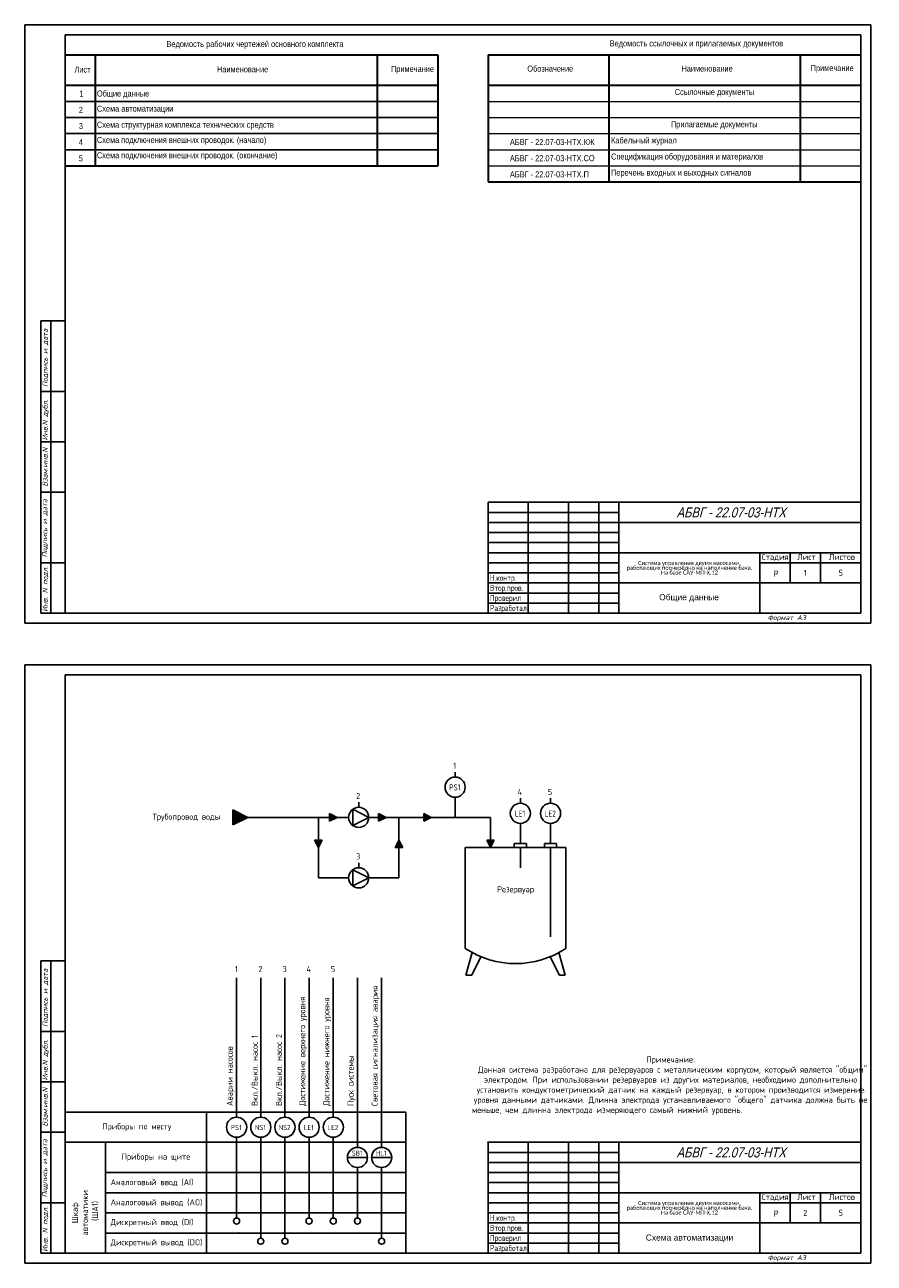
# Model space of a CAD drawing. Header units: millimetres. Extents: x 1700 to 2122, y 1030 to 2962.
# Tile 3 of 4: x 1700 to 2122, y 2020 to 2634. Entities that reach past the tile are written whole.
import ezdxf
from ezdxf.enums import TextEntityAlignment as Align

# ---------------------------------------------------------------- set-up
doc = ezdxf.new("R2010")
doc.units = ezdxf.units.MM
for name, color, linetype in [('_FORMAT OSNOVNAJA', 1, 'Continuous'), ('_KIP_NOVOE', 3, 'Continuous'), ('_TABLITSA OSNOVNAJA', 3, 'Continuous'), ('_TABLITSA TONKAJA', 2, 'Continuous'), ('Текст', 7, 'Continuous'), ('Форматка', 4, 'Continuous')]:
    doc.layers.add(name, color=color, linetype=linetype)
doc.layers.add('_Таблицы', color=7, linetype='Continuous', lineweight=15)
doc.layers.add('Слой1', color=10, linetype='Continuous', lineweight=200, plot=False)
doc.styles.add('35', font='romans.shx', dxfattribs={"width": 0.7, "oblique": 15, "height": 3.5})
doc.styles.add('Arial', font='arial.ttf')
doc.styles.add('Romans8', font='romans8.shx', dxfattribs={"width": 0.8, "height": 3})

msp = doc.modelspace()

# ---------------------------------------------------------------- hatches: boundary and pattern name
at = {"ltscale": 10}
h = msp.add_hatch(color=256, dxfattribs=at)
h.dxf.hatch_style = 1
h.paths.add_polyline_path([(1810.79, 2240.79), (1803.29, 2244.54), (1803.29, 2237.04)])
h = msp.add_hatch(color=256, dxfattribs=at)
h.dxf.hatch_style = 1
h.paths.add_polyline_path([(1855.05, 2240.79), (1851.3, 2242.66), (1851.3, 2238.91)])
h = msp.add_hatch(color=256, dxfattribs=at)
h.dxf.hatch_style = 1
h.paths.add_polyline_path([(1879.37, 2240.79), (1875.62, 2242.66), (1875.62, 2238.91)])
h = msp.add_hatch(color=256, dxfattribs=at)
h.dxf.hatch_style = 1
h.paths.add_polyline_path([(1901.83, 2240.79), (1898.08, 2242.66), (1898.08, 2238.91)])
h = msp.add_hatch(color=256, dxfattribs=at)
h.dxf.hatch_style = 1
h.paths.add_polyline_path([(1845.79, 2225.79), (1847.66, 2229.54), (1843.91, 2229.54)])
h = msp.add_hatch(color=256, dxfattribs=at)
h.dxf.hatch_style = 1
h.paths.add_polyline_path([(1885.79, 2229.54), (1883.91, 2225.79), (1887.66, 2225.79)])
h = msp.add_hatch(color=256, dxfattribs=at)
h.dxf.hatch_style = 1
h.paths.add_polyline_path([(1931.24, 2225.79), (1933.11, 2229.54), (1929.36, 2229.54)])

# ---------------------------------------------------------------- linework, layer by layer
at = {"color": 7, "linetype": 'Continuous', "lineweight": 30}
for p, q in [((1720, 2619.14), (1905, 2619.14)), ((1735, 2619.14), (1735, 2564.14)), ((1875, 2619.14), (1875, 2564.14)), ((1905, 2619.14), (1905, 2564.14)), ((1720, 2604.14), (1905, 2604.14)), ((1720, 2564.14), (1905, 2564.14))]:
    msp.add_line(p, q, dxfattribs=at)
at = {"color": 7, "linetype": 'Continuous', "lineweight": -3}
for p, q in [((1720, 2596.14), (1905, 2596.14)), ((1720, 2588.14), (1905, 2588.14)), ((1720, 2580.14), (1905, 2580.14)), ((1720, 2572.14), (1905, 2572.14))]:
    msp.add_line(p, q, dxfattribs=at)
at = {"color": 7, "ltscale": 10}
for p, q in [((1913.65, 2260.79), (1913.65, 2263.29)), ((1946.04, 2247.79), (1946.04, 2250.29)), ((1961.04, 2247.79), (1961.04, 2250.29)), ((1803.29, 2244.54), (1803.29, 2237.04)), ((1803.29, 2244.54), (1810.79, 2240.79)), ((1862.85, 2236.74), (1862.85, 2244.83)), ((1870.79, 2240.79), (1862.85, 2244.83)), ((1865.79, 2245.79), (1865.79, 2248.29)), ((1810.79, 2240.79), (1803.29, 2237.04)), ((1851.3, 2242.66), (1851.3, 2238.91)), ((1851.3, 2242.66), (1855.05, 2240.79)), ((1855.05, 2240.79), (1851.3, 2238.91)), ((1870.79, 2240.79), (1862.85, 2236.74)), ((1875.62, 2242.66), (1875.62, 2238.91)), ((1875.62, 2242.66), (1879.37, 2240.79)), ((1879.37, 2240.79), (1875.62, 2238.91)), ((1898.08, 2242.66), (1898.08, 2238.91)), ((1898.08, 2242.66), (1901.83, 2240.79)), ((1901.83, 2240.79), (1898.08, 2238.91)), ((1847.66, 2229.54), (1843.91, 2229.54)), ((1845.79, 2225.79), (1843.91, 2229.54)), ((1847.66, 2229.54), (1845.79, 2225.79)), ((1883.91, 2225.79), (1885.79, 2229.54)), ((1883.91, 2225.79), (1887.66, 2225.79)), ((1885.79, 2229.54), (1887.66, 2225.79)), ((1933.11, 2229.54), (1929.36, 2229.54)), ((1931.24, 2225.79), (1929.36, 2229.54)), ((1933.11, 2229.54), (1931.24, 2225.79)), ((1862.85, 2206.74), (1862.85, 2214.83)), ((1870.79, 2210.79), (1862.85, 2214.83)), ((1865.79, 2215.79), (1865.79, 2218.29)), ((1870.79, 2210.79), (1862.85, 2206.74)), ((1805.17, 2092.03), (1805.17, 2161.14)), ((1817.17, 2092.03), (1817.17, 2161.14)), ((1829.17, 2092.03), (1829.17, 2161.14)), ((1841.17, 2092.03), (1841.17, 2161.14)), ((1853.17, 2092.03), (1853.17, 2161.14)), ((1865.17, 2077.03), (1865.17, 2161.14)), ((1877.17, 2077.03), (1877.17, 2161.14)), ((1889.11, 2094.53), (1720.03, 2094.53)), ((1790.17, 2094.53), (1790.17, 2024.53)), ((1790.17, 2094.53), (1790.17, 2079.53)), ((1889.11, 2094.53), (1889.11, 2024.53)), ((1889.11, 2079.53), (1720.03, 2079.53)), ((1806.31, 2079.53), (1720.03, 2079.53)), ((1740.03, 2024.53), (1740.03, 2079.53)), ((1790.17, 2079.53), (1790.17, 2064.53)), ((1805.17, 2082.03), (1805.17, 2041.96)), ((1817.17, 2082.03), (1817.17, 2031.96)), ((1829.17, 2082.03), (1829.17, 2031.96)), ((1841.17, 2082.03), (1841.17, 2041.96)), ((1853.17, 2082.03), (1853.17, 2041.96)), ((1865.17, 2067.03), (1865.17, 2041.96)), ((1877.17, 2067.03), (1877.17, 2031.96)), ((1806.31, 2064.53), (1740.03, 2064.53)), ((1790.17, 2064.53), (1790.17, 2054.53)), ((1806.31, 2064.53), (1889.11, 2064.53)), ((1790.17, 2054.53), (1740.03, 2054.53)), ((1790.17, 2054.53), (1889.11, 2054.53)), ((1790.17, 2054.53), (1790.17, 2044.53)), ((1790.17, 2044.53), (1740.03, 2044.53)), ((1790.17, 2044.53), (1889.11, 2044.53)), ((1790.17, 2044.53), (1790.17, 2034.53)), ((1790.17, 2034.53), (1740.03, 2034.53)), ((1790.17, 2034.53), (1889.11, 2034.53)), ((1790.17, 2034.53), (1790.17, 2024.53))]:
    msp.add_line(p, q, dxfattribs=at)
for p, q in [((1913.65, 2240.79), (1913.65, 2250.79)), ((1860.79, 2240.79), (1810.79, 2240.79)), ((1810.79, 2240.79), (1860.79, 2240.79)), ((1860.79, 2240.79), (1845.79, 2240.79)), ((1845.79, 2240.79), (1845.79, 2210.79)), ((1913.65, 2240.79), (1870.79, 2240.79)), ((1885.79, 2210.79), (1885.79, 2240.79)), ((1913.65, 2240.79), (1931.24, 2240.79)), ((1931.24, 2240.79), (1931.24, 2225.79)), ((1946.04, 2227.79), (1946.04, 2237.79)), ((1961.04, 2227.79), (1961.04, 2237.79)), ((1918.65, 2225.79), (1968.65, 2225.79)), ((1918.65, 2225.79), (1918.65, 2175.79)), ((1949.04, 2227.79), (1943.04, 2227.79)), ((1943.04, 2227.79), (1943.04, 2225.79)), ((1946.04, 2225.79), (1946.04, 2215.79)), ((1949.04, 2225.79), (1949.04, 2227.79)), ((1955.26, 2225.79), (1961.26, 2225.79)), ((1964.04, 2227.79), (1958.04, 2227.79)), ((1958.04, 2227.79), (1958.04, 2225.79)), ((1961.04, 2225.79), (1961.04, 2181.5)), ((1964.04, 2225.79), (1964.04, 2227.79)), ((1968.65, 2225.79), (1968.65, 2175.79)), ((1845.79, 2210.79), (1860.79, 2210.79)), ((1870.79, 2210.79), (1885.79, 2210.79)), ((1922.18, 2173.66), (1919.05, 2162.5)), ((1921.9, 2162.5), (1926.49, 2171.61)), ((1965.41, 2162.5), (1960.82, 2171.61)), ((1965.13, 2173.66), (1968.26, 2162.5)), ((1805.17, 2151.14), (1805.17, 2161.14)), ((1841.17, 2151.14), (1841.17, 2161.14)), ((1919.05, 2162.5), (1921.9, 2162.5)), ((1968.26, 2162.5), (1965.41, 2162.5)), ((1860.17, 2072.03), (1870.17, 2072.03)), ((1872.17, 2072.03), (1882.17, 2072.03))]:
    msp.add_line(p, q)
for centre, radius in [((1913.65, 2255.79), 5), ((1865.79, 2240.79), 5), ((1946.04, 2242.79), 5), ((1961.04, 2242.79), 5), ((1865.79, 2210.79), 5), ((1805.17, 2087.03), 5), ((1817.17, 2087.03), 5), ((1829.17, 2087.03), 5), ((1841.17, 2087.03), 5), ((1853.17, 2087.03), 5), ((1865.17, 2072.03), 5), ((1877.17, 2072.03), 5), ((1805.17, 2040.46), 1.5), ((1841.17, 2040.46), 1.5), ((1853.17, 2040.46), 1.5), ((1865.17, 2040.46), 1.5), ((1817.17, 2030.46), 1.5), ((1829.17, 2030.46), 1.5), ((1877.17, 2030.46), 1.5)]:
    msp.add_circle(centre, radius, dxfattribs=at)
msp.add_arc((1943.65, 2213.27), 45.05, 236.29667, 303.70333)
msp.add_point((1930, 2079.53))
at = {"color": 7}
for p in [(1806.31, 2044.53), (1806.31, 2034.53)]:
    msp.add_point(p, dxfattribs=at)
at = {"layer": '_FORMAT OSNOVNAJA', "color": 7}
for p, q in [((1930, 2397.14), (1930, 2342.14)), ((2115, 2397.14), (1930, 2397.14)), ((1930, 2079.53), (1930, 2024.53)), ((2115, 2079.53), (1930, 2079.53))]:
    msp.add_line(p, q, dxfattribs=at)
at = {"layer": '_TABLITSA OSNOVNAJA', "color": 7}
for p, q in [((1950, 2397.14), (1950, 2342.14)), ((1970, 2342.14), (1970, 2397.14)), ((1985, 2397.14), (1985, 2342.14)), ((1995, 2342.14), (1995, 2397.14)), ((2115, 2387.14), (1995, 2387.14)), ((1995, 2372.14), (2115, 2372.14)), ((2065, 2372.14), (2065, 2342.14)), ((2065, 2367.14), (2115, 2367.14)), ((2080, 2357.14), (2080, 2372.14)), ((2095, 2372.14), (2095, 2357.14)), ((2115, 2357.14), (1995, 2357.14)), ((1950, 2079.53), (1950, 2024.53)), ((1970, 2024.53), (1970, 2079.53)), ((1985, 2079.53), (1985, 2024.53)), ((1995, 2024.53), (1995, 2079.53)), ((2115, 2069.53), (1995, 2069.53)), ((1995, 2054.53), (2115, 2054.53)), ((2065, 2054.53), (2065, 2024.53)), ((2080, 2039.53), (2080, 2054.53)), ((2095, 2054.53), (2095, 2039.53)), ((2065, 2049.53), (2115, 2049.53)), ((2115, 2039.53), (1995, 2039.53))]:
    msp.add_line(p, q, dxfattribs=at)
at = {"layer": '_TABLITSA TONKAJA', "color": 7}
for p, q in [((1930, 2392.14), (1995, 2392.14)), ((1930, 2387.14), (1995, 2387.14)), ((1995, 2382.14), (1930, 2382.14)), ((1995, 2382.14), (1930, 2382.14)), ((1930, 2377.14), (1995, 2377.14)), ((1930, 2377.14), (1995, 2377.14)), ((1930, 2372.14), (1995, 2372.14)), ((1930, 2372.14), (1995, 2372.14)), ((1995, 2367.14), (1930, 2367.14)), ((1995, 2367.14), (1930, 2367.14)), ((1930, 2362.14), (1995, 2362.14)), ((1930, 2362.14), (1995, 2362.14)), ((1995, 2357.14), (1930, 2357.14)), ((1995, 2357.14), (1930, 2357.14)), ((1995, 2352.14), (1930, 2352.14)), ((1995, 2352.14), (1930, 2352.14)), ((1930, 2347.14), (1995, 2347.14)), ((1930, 2347.14), (1995, 2347.14)), ((1930, 2074.53), (1995, 2074.53)), ((1930, 2069.53), (1995, 2069.53)), ((1995, 2064.53), (1930, 2064.53)), ((1995, 2064.53), (1930, 2064.53)), ((1930, 2059.53), (1995, 2059.53)), ((1930, 2059.53), (1995, 2059.53)), ((1930, 2054.53), (1995, 2054.53)), ((1930, 2054.53), (1995, 2054.53)), ((1995, 2049.53), (1930, 2049.53)), ((1995, 2049.53), (1930, 2049.53)), ((1930, 2044.53), (1995, 2044.53)), ((1930, 2044.53), (1995, 2044.53)), ((1995, 2039.53), (1930, 2039.53)), ((1995, 2039.53), (1930, 2039.53)), ((1995, 2034.53), (1930, 2034.53)), ((1995, 2034.53), (1930, 2034.53)), ((1930, 2029.53), (1995, 2029.53)), ((1930, 2029.53), (1995, 2029.53))]:
    msp.add_line(p, q, dxfattribs=at)
at = {"layer": '_Таблицы', "color": 7, "linetype": 'Continuous', "lineweight": 30}
for p, q in [((1930, 2619.14), (2115, 2619.14)), ((1930, 2619.14), (1930, 2556.14)), ((1990, 2619.14), (1990, 2556.14)), ((2085, 2619.14), (2085, 2556.14)), ((1930, 2604.14), (2115, 2604.14)), ((1930, 2556.14), (2115, 2556.14))]:
    msp.add_line(p, q, dxfattribs=at)
at = {"layer": '_Таблицы', "color": 7, "linetype": 'Continuous', "lineweight": 15}
for p, q in [((1930, 2596.14), (2115, 2596.14)), ((1930, 2588.14), (2115, 2588.14)), ((1930, 2580.14), (2115, 2580.14)), ((1930, 2572.14), (2115, 2572.14)), ((1930, 2564.14), (2115, 2564.14))]:
    msp.add_line(p, q, dxfattribs=at)
at = {"layer": 'Слой1', "color": 7, "lineweight": -3}
for p, q in [((1700, 2634.14), (1700, 2337.14)), ((1700, 2634.14), (1700, 2337.14)), ((2120, 2634.14), (2120, 2337.14)), ((2120, 2634.14), (2120, 2337.14)), ((2120, 2634.14), (2120, 2337.14)), ((2120, 2634.14), (2120, 2337.14)), ((2120, 2634.14), (2120, 2337.14)), ((1700, 2316.53), (1700, 2019.53)), ((1700, 2316.53), (1700, 2019.53)), ((2120, 2316.53), (2120, 2019.53)), ((2120, 2316.53), (2120, 2019.53)), ((2120, 2316.53), (2120, 2019.53)), ((2120, 2316.53), (2120, 2019.53)), ((2120, 2316.53), (2120, 2019.53))]:
    msp.add_line(p, q, dxfattribs=at)
at = {"layer": 'Слой1', "color": 7, "linetype": 'ByBlock', "lineweight": -3, "ltscale": 0.4}
for p, q in [((1700, 2634.14), (1910, 2634.14)), ((1905.48, 2634.14), (2120, 2634.14)), ((1700, 2337.14), (2120, 2337.14)), ((1700, 2337.14), (1910, 2337.14)), ((1700, 2337.14), (1910, 2337.14)), ((1700, 2316.53), (1910, 2316.53)), ((1905.48, 2316.53), (2120, 2316.53)), ((1700, 2019.53), (2120, 2019.53)), ((1700, 2019.53), (1910, 2019.53)), ((1700, 2019.53), (1910, 2019.53))]:
    msp.add_line(p, q, dxfattribs=at)
at = {"layer": 'Форматка', "color": 7, "lineweight": -3}
for p, q in [((1720, 2342.14), (1720, 2629.14)), ((1720, 2629.14), (2115, 2629.14)), ((2115, 2629.14), (2115, 2342.14)), ((1720, 2487.14), (1708, 2487.14)), ((1708, 2342.14), (1708, 2487.14)), ((1713, 2342.14), (1713, 2487.14)), ((1720, 2452.14), (1708, 2452.14)), ((1720, 2427.14), (1708, 2427.14)), ((1720, 2402.14), (1708, 2402.14)), ((1720, 2367.14), (1708, 2367.14)), ((2115, 2342.14), (1708, 2342.14)), ((1720, 2024.53), (1720, 2311.53)), ((1720, 2311.53), (2115, 2311.53)), ((2115, 2311.53), (2115, 2024.53)), ((1720, 2169.53), (1708, 2169.53)), ((1708, 2024.53), (1708, 2169.53)), ((1713, 2024.53), (1713, 2169.53)), ((1720, 2134.53), (1708, 2134.53)), ((1720, 2109.53), (1708, 2109.53)), ((1720, 2084.53), (1708, 2084.53)), ((1720, 2049.53), (1708, 2049.53)), ((2115, 2024.53), (1708, 2024.53))]:
    msp.add_line(p, q, dxfattribs=at)

# ---------------------------------------------------------------- texts
at = {"lineweight": -3, "style": 'Arial', "oblique": 15, "width": 0.8}
for p in [(2077.76, 2392.13), (2077.76, 2074.52)]:
    msp.add_text('АБВГ - 22.07-03-НТХ', height=5, dxfattribs=at).set_placement(p, align=Align.MIDDLE_RIGHT)
at = {"color": 7, "style": 'Arial', "width": 0.8}
for p in [(2071.77, 2360.26), (2071.77, 2042.66)]:
    msp.add_text('Р', height=3, dxfattribs=at).set_placement(p)
at = {"color": 7, "linetype": 'Continuous', "lineweight": -3, "char_height": 3, "style": 'Romans8'}
for s, insert, width, attachment_point in [('{\\fArial|b0|i0|c204|p34;Ведомость рабочих чертежей основного комплекта }', (1814.3, 2624.14), 112.3143, 5), ('\\W0.8;{\\fArial|b0|i0|c204|p34;Лист\\fArial|b0|i0|c0|p34;}', (1724.7, 2613.41), 7.0805, 1), ('\\W0.8;{\\fArial|b0|i0|c204|p34;Наименование}', (1795.44, 2613.54), 31.1111, 1), ('\\W0.8;{\\fArial|b0|i0|c204|p34;Примечание}', (1881.82, 2613.74), 19.9556, 1), ('\\fArial|b0|i0|c0|p34;\\W0.8000000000;\\T1.0000000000;\\o\\l1', (1727.13, 2601.39), 2.0259, 1), ('\\pt24;{\\fArial|b0|i0|c204|p34;Общие данные}', (1735.82, 2601.53), 33.8261, 1), ('\\pt24;{\\fArial|b0|i0|c204|p34;Схема автоматизации}', (1735.82, 2594.03), 122.9431, 1), ('\\fArial|b0|i0|c0|p34;\\W0.8000000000;\\T1.0000000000;\\o\\l2', (1726.84, 2593.39), 2.2483, 1), ('\\fArial|b0|i0|c0|p34;\\W0.8000000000;\\T1.0000000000;\\o\\l3', (1726.85, 2585.41), 2.2128, 1), ('\\pt24;{\\fArial|b0|i0|c204|p34;Схема структурная комплекса технических средств}', (1735.82, 2586.03), 122.9431, 1), ('\\fArial|b0|i0|c0|p34;\\W0.8000000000;\\T1.0000000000;\\o\\l4', (1726.81, 2577.39), 2.2947, 1), ('\\pt24;{\\fArial|b0|i0|c204|p34;Схема подключения внешних проводок. (начало)}', (1735.82, 2578.48), 122.9431, 1), ('{\\fArial|b0|i0|c204|p34;5}', (1726.81, 2569.39), 2.2947, 1), ('\\pt24;{\\fArial|b0|i0|c204|p34;Схема подключения внешних проводок. (окончание)}', (1735.82, 2570.86), 122.9431, 1)]:
    msp.add_mtext(s, dxfattribs=dict(at, insert=insert, width=width, attachment_point=attachment_point))
at = {"width": 70, "attachment_point": 5, "line_spacing_factor": 0.7, "style": 'Arial'}
for s, insert, char_height in [('{\\fCalibri|b0|i0|c204|p34;\\H0.91667x;Система управления двумя насосами, \\fCalibri|b0|i0|c0|p34;\\P\\fCalibri|b0|i0|c204|p34;работающих поочерёдно на наполнение бака. \\fCalibri|b0|i0|c0|p34;\\H1.8129x; \\H0.5516x;\\P\\fCalibri|b0|i0|c204|p34;На базе САУ-МП-Х.\\fCalibri|b0|i0|c0|p34;12\\H1.8958x; }', (2030, 2364.64), 2.2), ('Общие данные', (2029.79, 2349.63), 3), ('{\\fCalibri|b0|i0|c204|p34;\\H0.91667x;Система управления двумя насосами, \\fCalibri|b0|i0|c0|p34;\\P\\fCalibri|b0|i0|c204|p34;работающих поочерёдно на наполнение бака. \\fCalibri|b0|i0|c0|p34;\\H1.8129x; \\H0.5516x;\\P\\fCalibri|b0|i0|c204|p34;На базе САУ-МП-Х.\\fCalibri|b0|i0|c0|p34;12\\H1.8958x; }', (2030, 2047.03), 2.2)]:
    msp.add_mtext(s, dxfattribs=dict(at, insert=insert, char_height=char_height))
at = {"layer": '_KIP_NOVOE', "color": 7, "style": 'Arial'}
msp.add_text('Схема автоматизации', height=3, dxfattribs=at).set_placement((2008.31, 2030.77))
at = {"layer": '_Таблицы', "color": 7, "linetype": 'Continuous', "lineweight": 15, "char_height": 3, "attachment_point": 1, "style": 'Romans8'}
for s, insert, width in [('\\W0.8;{\\fArial|b0|i0|c204|p34;Ведомость ссылочных и прилагаемых документов\\fArial|b0|i0|c0|p34;}', (1990.39, 2626.39), 104.4471), ('\\W0.8;{\\fArial|b0|i0|c204|p34;Обозначение\\fArial|b0|i0|c0|p34;}', (1949.51, 2613.88), 25.8667), ('\\W0.8;{\\fArial|b0|i0|c204|p34;Наименование\\fArial|b0|i0|c0|p34;}', (2026.03, 2613.92), 26.2507), ('\\W0.8;{\\fArial|b0|i0|c204|p34;Примечание\\fArial|b0|i0|c0|p34;}', (2090.19, 2614.16), 20.9067), ('\\W0.8;{\\fArial|b0|i0|c204|p34;Ссылочные документы\\fArial|b0|i0|c0|p34;}', (2022.72, 2602.28), 39.5222), ('\\W0.8;{\\fArial|b0|i0|c204|p34;Прилагаемые документы\\fArial|b0|i0|c0|p34;}', (2020.81, 2586.26), 39.3444), ('{\\fArial|b0|i0|c204|p34;АБВГ \\fArial|b0|i0|c0|p34;- 22.07-03-\\fArial|b0|i0|c204|p34;НТХ.КЖ}', (1940.87, 2577.43), 38.4406), ('\\W0.8;{\\fArial|b0|i0|c204|p34;Кабельный журнал\\fArial|b0|i0|c0|p34;}', (1991.07, 2578.27), 34.895), ('{\\fArial|b0|i0|c204|p34;АБВГ \\fArial|b0|i0|c0|p34;- 22.07-03-\\fArial|b0|i0|c204|p34;НТХ.СО}', (1940.87, 2569.43), 40.0322), ('\\W0.8;{\\fArial|b0|i0|c204|p34;Спецификация оборудования и материалов\\fArial|b0|i0|c0|p34;}', (1991.07, 2570.27), 84.3588), ('{\\fArial|b0|i0|c204|p34;АБВГ \\fArial|b0|i0|c0|p34;- 22.07-03-\\fArial|b0|i0|c204|p34;НТХ.П}', (1940.87, 2561.43), 37.5879), ('{\\fArial|b0|i0|c204|p34;Перечень входных и выходных сигналов}', (1991.07, 2562.27), 66.0889)]:
    msp.add_mtext(s, dxfattribs=dict(at, insert=insert, width=width))
at = {"layer": 'Текст', "color": 7, "ltscale": 6.666667, "style": 'Romans8'}
for s, insert, char_height, width, attachment_point in [('Стадия', (2072.5, 2371.53), 3, 15, 2), ('\\pi3.55;Лист', (2080, 2371.53), 3, 15, 1), ('\\pi4.1499;Листов', (2095, 2371.53), 3, 20, 1), ('1', (1913.39, 2266.4), 3, 11.3228, 5), ('{\\W0.7;PS1}', (1913.5, 2255.66), 3, 11.3228, 5), ('2', (1865.52, 2251.4), 3, 11.3228, 5), ('4', (1945.77, 2253.4), 3, 11.3228, 5), ('5', (1960.77, 2253.4), 3, 11.3228, 5), ('{\\W0.7;LE1}', (1945.88, 2242.66), 3, 11.3228, 5), ('{\\W0.7;LE2}', (1960.88, 2242.66), 3, 11.3228, 5), ('Трубопровод воды ', (1780.3, 2240.72), 3, 41.4461, 5), ('3', (1865.52, 2221.4), 3, 11.3228, 5), ('Резервуар', (1943.65, 2204.7), 3, 50, 5), ('1', (1805.02, 2165.49), 3, 11.3228, 5), ('2', (1817.02, 2165.49), 3, 11.3228, 5), ('3', (1829.02, 2165.49), 3, 11.3228, 5), ('4', (1841.02, 2165.49), 3, 11.3228, 5), ('5', (1853.02, 2165.49), 3, 11.3228, 5), ('Примечание:^I\\P^IДанная система разработана для резервуаров с металлическим корпусом, который является "общим" электродом. При использовании резервуаров из других материалов, необходимо дополнительно установить кондуктометрический датчик на каждый резервуар, в котором производится измерение уровня данными датчиками. Длинна электрода устанавливаемого "общего" датчика должна быть не меньше, чем длинна электрода измеряющего самый нижний уровень.                                                  {\\H3.3333e-006x;.}   ', (2020.64, 2107.12), 3, 181.2748, 5), ('Приборы по месту', (1755.6, 2087.03), 3, 41.4461, 5), ('PS1', (1805.02, 2086.9), 2.5, 11.3228, 5), ('NS1', (1817.02, 2086.9), 2.5, 11.3228, 5), ('NS2', (1829.02, 2086.9), 2.5, 11.3228, 5), ('LE1', (1841.02, 2086.9), 2.5, 11.3228, 5), ('LE2', (1853.02, 2086.9), 2.5, 11.3228, 5), ('Приборы на щите', (1765.1, 2072.03), 3, 50.1488, 5), ('SB1', (1865.02, 2074.16), 2.5, 11.3228, 5), ('HL1', (1877.02, 2074.16), 2.5, 11.3228, 5), ('Аналоговый ввод (AI)', (1742.61, 2059.53), 3, 49.5065, 4), ('Стадия', (2072.5, 2053.93), 3, 15, 2), ('\\pi3.55;Лист', (2080, 2053.93), 3, 15, 1), ('\\pi4.1499;Листов', (2095, 2053.93), 3, 20, 1), ('Аналоговый вывод (AO)', (1742.61, 2049.53), 3, 49.5065, 4), ('Дискретный ввод (DI)', (1742.61, 2039.53), 3, 49.5065, 4), ('Дискретный вывод (DO)', (1742.61, 2029.53), 3, 49.5065, 4)]:
    msp.add_mtext(s, dxfattribs=dict(at, insert=insert, char_height=char_height, width=width, attachment_point=attachment_point))
at = {"layer": 'Текст', "color": 7, "char_height": 3, "width": 21.4279, "attachment_point": 1, "style": 'Romans8'}
for insert in [(1930.95, 2376.18), (1930.95, 2058.57)]:
    msp.add_mtext('{\\W0.7;\\P\\P\\PН.контр.   \\PВтор.пров.\\PПроверил\\PРазработал}', dxfattribs=dict(at, insert=insert))
at = {"layer": 'Текст', "color": 7, "ltscale": 100, "char_height": 3, "attachment_point": 5, "style": 'Romans8'}
for s, insert, width in [('\\A1;1', (2087.5, 2362.14), 15), ('\\A1;5', (2105.13, 2362.14), 19.7446), ('\\A1;2', (2087.5, 2044.53), 15), ('\\A1;5', (2105.13, 2044.53), 19.7446)]:
    msp.add_mtext(s, dxfattribs=dict(at, insert=insert, width=width))
at = {"layer": 'Текст', "color": 7, "ltscale": 6.666667, "char_height": 3, "rotation": 90, "style": 'Romans8'}
for s, insert, width, attachment_point in [('Световая сигнализация авария', (1874.17, 2097.56), 155.893, 4), ('Достижение верхнего уровня', (1838.17, 2097.56), 155.893, 4), ('Достижение нижнего уровня', (1850.17, 2097.56), 155.893, 4), ('Вкл./Выкл. насос 1', (1814.17, 2097.56), 155.893, 4), ('Вкл./Выкл. насос 2', (1826.17, 2097.56), 155.893, 4), ('Аварии насосов', (1802.17, 2097.56), 155.893, 4), ('Пуск системы', (1862.17, 2097.56), 155.893, 4), ('Шкаф \\Pавтоматики\\P (ША1)', (1730.03, 2044.53), 40, 5)]:
    msp.add_mtext(s, dxfattribs=dict(at, insert=insert, width=width, attachment_point=attachment_point))
at = {"layer": 'Форматка', "color": 7, "lineweight": -3, "style": '35', "oblique": 15, "width": 0.9}
for s, p in [('Подпись и дата', (1711.34, 2454.38)), ('Инв.N дубл.', (1711.34, 2427.84)), ('Взам.инв.N', (1711.34, 2404.96)), ('Подпись и дата', (1711.14, 2369.81)), ('Инв. N подл.', (1711.34, 2342.77)), ('Подпись и дата', (1711.34, 2136.78)), ('Инв.N дубл.', (1711.34, 2110.23)), ('Взам.инв.N', (1711.34, 2087.36)), ('Подпись и дата', (1711.14, 2052.2)), ('Инв. N подл.', (1711.34, 2025.16))]:
    msp.add_text(s, height=2.5, rotation=90, dxfattribs=at).set_placement(p)
at = {"layer": 'Форматка', "color": 7, "lineweight": -3, "style": '35', "oblique": 15}
for p in [(2068.72, 2338.67), (2068.72, 2021.06)]:
    msp.add_text('Формат А3', height=2.5, dxfattribs=at).set_placement(p)

doc.saveas('drawing.dxf')
